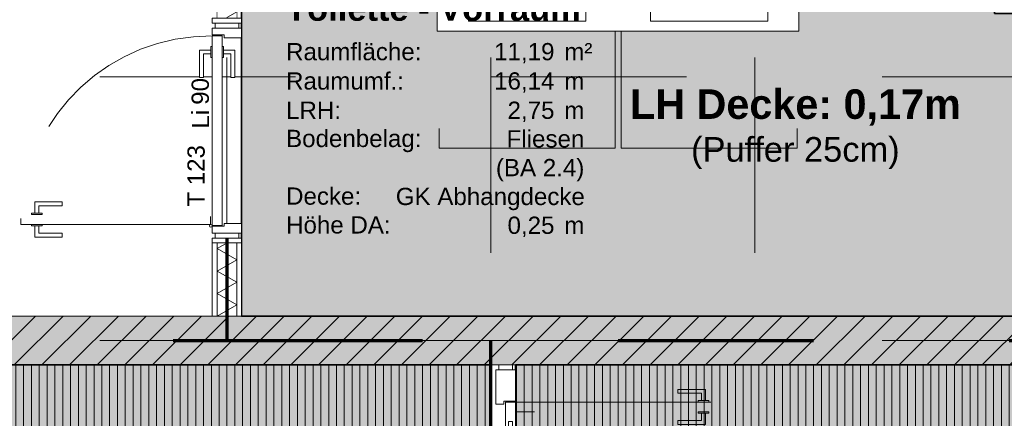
# Model space of a CAD drawing. Header units: metres. Extents: x -167 to 152, y -127 to 99.
# Tile 78 of 225: x -28.06 to -23.02, y -5.8 to -3.76. Entities that reach past the tile are written whole.
import ezdxf
from ezdxf.enums import TextEntityAlignment as Align

# ---------------------------------------------------------------- set-up
doc = ezdxf.new("R2010")
doc.units = ezdxf.units.M
for name, pattern in [('Achsen 01', [5.291531, 3.175, -1.058062, 0.352704, -0.705764]), ('gestrichelt - 01', [2, 1, -1]), ('ISO-07 Punktiert', [0.889, 0.127, -0.762]), ('Raster 01', [2, 1, -1]), ('VW-01 Strichlinie kurz', [2, 1, -1])]:
    doc.linetypes.add(name, pattern=pattern)
for name, color, linetype, lineweight, true_color in [('013_Beton und Stahlbetonarbeiten-000 Sichtbeton-341 tragende In', 5, 'Continuous', 5, 0x0000ff), ('031_Metallbauarbeiten-350 Lamellendecke DS', 7, 'Continuous', 35, 0x666666), ('039_Trockenbauarbeiten-340 Dämmung', 7, 'Continuous', 9, 0xc0c0c0), ('039_Trockenbauarbeiten-350 Deckenspiegel', 7, 'Continuous', 35, 0x008011), ('045_Sanitärausstattung-allg.', 9, 'Continuous', 9, 0x808080), ('AV1-Achsen', 1, 'Achsen 01', 18, 0xff0000), ('AV1-Raster', 7, 'Raster 01', 9, 0xa6a6a6), ('AV1-Stempel-Türnummern', 7, 'Continuous', 100, 0x02abea)]:
    doc.layers.add(name, color=color, linetype=linetype, lineweight=lineweight, true_color=true_color)
for name, color, linetype, lineweight in [('013_Beton und Stahlbetonarbeiten-000 Unterzüge', 7, 'ISO-07 Punktiert', 13), ('013_Beton und Stahlbetonarbeiten-340 Innenwände', 7, 'Continuous', 18), ('027_Tischlerarbeiten-340 Innentüren', 7, 'Continuous', 9), ('031_Metallbauarbeiten-340 Innentüren _ Elemente', 7, 'Continuous', 9), ('039_Trockenbauarbeiten-340 Gipskarton', 7, 'Continuous', 9), ('_1.35m (3D)', 7, 'Continuous', 9), ('_GRU (2D)', 7, 'Continuous', 9), ('_OG 1 (2D)', 7, 'Continuous', 9), ('_OG 1 - DS (2D)', 7, 'Continuous', 9), ('AV1-Brandschutzkonzept-Brandschutzkonzept', 7, 'Continuous', 5), ('AV1-Stempel-Raumstempel', 7, 'Continuous', 9), ('Keine', 7, 'Continuous', 9)]:
    doc.layers.add(name, color=color, linetype=linetype, lineweight=lineweight)
doc.styles.add('Arial', font='arial.ttf')
doc.styles.add('Arial (bold)', font='arialbd.ttf')
pattern_1 = [(90, (0, 0), (0.04, 0), [])]

# ---------------------------------------------------------------- blocks, each defined once
blk = doc.blocks.new('Group-2')
at = {"layer": 'AV1-Raster'}
for p, q in [((-27, -22.95), (-27, 1.35)), ((-25.65, -22.95), (-25.65, 1.35)), ((-24.3, -22.95), (-24.3, 1.35)), ((1.35, -4.05), (-40.5, -4.05)), ((1.35, -5.4), (-40.5, -5.4))]:
    blk.add_line(p, q, dxfattribs=at)
blk = doc.blocks.new('1.35m (3D)')
at = {"layer": 'AV1-Raster', "color": 7}
blk.add_blockref('Group-2', (0, 0), dxfattribs=at)
blk = doc.blocks.new('OG 1 - DS (2D)')
at = {"layer": '031_Metallbauarbeiten-350 Lamellendecke DS', "linetype": 'Continuous', "lineweight": 0, "transparency": 33554508}
blk.add_hatch(color=254, dxfattribs=at).paths.add_polyline_path([(-35.225, -5.525), (-25.65, -5.525), (-25.65, -7.837), (-35.225, -7.837)])
at = {"layer": '031_Metallbauarbeiten-350 Lamellendecke DS', "linetype": 'Continuous', "lineweight": 9, "transparency": 33554508}
h = blk.add_hatch(dxfattribs=at)
h.set_pattern_fill('Lamellendecke', color=252, style=0, pattern_type=2)
h.set_pattern_definition(pattern_1)
h.paths.add_polyline_path([(-35.225, -5.525), (-25.65, -5.525), (-25.65, -7.837), (-35.225, -7.837)])
at = {"layer": '031_Metallbauarbeiten-350 Lamellendecke DS', "linetype": 'Continuous', "lineweight": 0, "transparency": 33554508}
h = blk.add_hatch(color=254, dxfattribs=at)
h.paths.add_polyline_path([(-13.625, -7.975), (-13.625, -5.525), (-25.525, -5.525), (-25.525, -16.075), (-13.625, -16.075)])
h.paths.add_polyline_path([(-16.075, -13.625), (-23.075, -13.625), (-23.075, -7.975), (-16.075, -7.975)])
at = {"layer": '031_Metallbauarbeiten-350 Lamellendecke DS', "linetype": 'Continuous', "lineweight": 9, "transparency": 33554508}
h = blk.add_hatch(dxfattribs=at)
h.set_pattern_fill('Lamellendecke', color=252, style=0, pattern_type=2)
h.set_pattern_definition(pattern_1)
h.paths.add_polyline_path([(-13.625, -7.975), (-13.625, -5.525), (-25.525, -5.525), (-25.525, -16.075), (-13.625, -16.075)])
h.paths.add_polyline_path([(-16.075, -13.625), (-23.075, -13.625), (-23.075, -7.975), (-16.075, -7.975)])
at = {"layer": '039_Trockenbauarbeiten-350 Deckenspiegel', "linetype": 'Continuous', "lineweight": 0, "transparency": 33554483}
blk.add_hatch(color=106, dxfattribs=at).paths.add_polyline_path([(-26.925, -5.275), (-20.875, -5.275), (-20.875, -3.725), (-23.075, -3.725), (-23.075, -3.255), (-26.925, -3.255)])
at = {"layer": '031_Metallbauarbeiten-350 Lamellendecke DS', "flags": 128}
for points in [[(-35.225, -5.525), (-25.65, -5.525), (-25.65, -7.837), (-35.225, -7.837)], [(-13.625, -7.975), (-13.625, -5.525), (-25.525, -5.525), (-25.525, -16.075), (-13.625, -16.075)]]:
    blk.add_lwpolyline(points, close=True, dxfattribs=at)
at = {"layer": '039_Trockenbauarbeiten-350 Deckenspiegel', "flags": 128}
blk.add_lwpolyline([(-26.925, -5.275), (-20.875, -5.275), (-20.875, -3.725), (-23.075, -3.725), (-23.075, -3.255), (-26.925, -3.255)], close=True, dxfattribs=at)
at = {"layer": '039_Trockenbauarbeiten-350 Deckenspiegel', "insert": (-24.0935, -4.3179), "char_height": 0.151309, "attachment_point": 5, "line_spacing_factor": 0.969122, "style": 'Arial (bold)'}
blk.add_mtext('LH Decke: 0,17m\\P{\\fArial|b0|i0|c0|p0;\\H0.8333x;(Puffer 25cm)}', dxfattribs=at)
blk = doc.blocks.new('Group-69')
at = {"color": 255, "linetype": 'Continuous', "lineweight": 5}
blk.add_wipeout([(-5.275, 26.95), (-4.875, 26.95), (-4.875, 27.05), (-5.275, 27.05)], dxfattribs=at).dxf.layer = '039_Trockenbauarbeiten-340 Dämmung'
blk = doc.blocks.new('Group-70')
at = {"layer": '039_Trockenbauarbeiten-340 Dämmung', "transparency": 33554687, "flags": 128}
blk.add_lwpolyline([(-5.275, 27.05), (-5.2173, 26.95), (-5.1595, 27.05), (-5.1018, 26.95), (-5.0441, 27.05), (-4.9863, 26.95), (-4.9286, 27.05), (-4.875, 26.9572)], dxfattribs=at)
blk = doc.blocks.new('Group-71')
at = {"layer": '039_Trockenbauarbeiten-340 Dämmung'}
blk.add_blockref('Group-69', (0, 0), dxfattribs=at)
at = {"layer": '039_Trockenbauarbeiten-340 Dämmung', "transparency": 33554687}
blk.add_blockref('Group-70', (0, 0), dxfattribs=at)
blk = doc.blocks.new('Parametric Object-9')
at = {"layer": '039_Trockenbauarbeiten-340 Dämmung', "color": 7, "transparency": 33554687}
blk.add_blockref('Group-71', (0, 0), dxfattribs=at)
at = {"layer": '039_Trockenbauarbeiten-340 Dämmung', "color": 0, "flags": 1}
for tag in ['IFC_UUID', 'instanceID', 'prm0_name', 'prm0_type', 'prm0_value', 'prm1_name', 'prm1_type', 'prm1_value', 'prm2_name', 'prm2_type', 'prm2_value', 'prm3_name', 'prm3_type', 'prm3_value', 'prm4_name', 'prm4_type', 'prm4_value', 'prm5_name', 'prm5_type', 'prm5_value', 'prm6_name', 'prm6_type', 'prm6_value']:
    blk.add_attdef(tag, (-27.05, -5.275), '', height=0.00018, dxfattribs=at)
blk = doc.blocks.new('Group-168')
at = {"color": 255, "transparency": 33554559}
blk.add_wipeout([(-24.075, -3.815), (-25.925, -3.815), (-25.925, -3.265), (-24.075, -3.265)], dxfattribs=at).dxf.layer = '045_Sanitärausstattung-allg.'
at = {"layer": '045_Sanitärausstattung-allg.', "flags": 128}
for points in [[(-24.075, -3.815), (-25.925, -3.815), (-25.925, -3.265), (-24.075, -3.265)], [(-25.165, -3.765), (-25.765, -3.765), (-25.765, -3.365), (-25.165, -3.365)], [(-24.835, -3.765), (-24.835, -3.365), (-24.235, -3.365), (-24.235, -3.765)]]:
    blk.add_lwpolyline(points, close=True, dxfattribs=at)
at = {"layer": '045_Sanitärausstattung-allg.', "linetype": 'Raster 01', "flags": 128}
for points in [[(-25.015, -4.415), (-25.915, -4.415), (-25.915, -3.815), (-25.015, -3.815)], [(-24.985, -4.415), (-24.985, -3.815), (-24.085, -3.815), (-24.085, -4.415)]]:
    blk.add_lwpolyline(points, close=True, dxfattribs=at)
blk = doc.blocks.new('Group-247')
at = {"color": 255, "linetype": 'Continuous', "lineweight": 5}
blk.add_wipeout([(-3.775, 26.95), (-0.125, 26.95), (-0.125, 27.05), (-3.775, 27.05)], dxfattribs=at).dxf.layer = '039_Trockenbauarbeiten-340 Dämmung'
blk = doc.blocks.new('Group-248')
at = {"layer": '039_Trockenbauarbeiten-340 Dämmung', "transparency": 33554687, "flags": 128}
blk.add_lwpolyline([(-3.775, 27.05), (-3.7173, 26.95), (-3.6595, 27.05), (-3.6018, 26.95), (-3.5441, 27.05), (-3.4863, 26.95), (-3.4286, 27.05), (-3.3709, 26.95), (-3.3131, 27.05), (-3.2554, 26.95), (-3.1976, 27.05), (-3.1399, 26.95), (-3.0822, 27.05), (-3.0244, 26.95), (-2.9667, 27.05), (-2.909, 26.95), (-2.8512, 27.05), (-2.7935, 26.95), (-2.7358, 27.05), (-2.678, 26.95), (-2.6203, 27.05), (-2.5626, 26.95), (-2.5048, 27.05), (-2.4471, 26.95), (-2.3894, 27.05), (-2.3316, 26.95), (-2.2739, 27.05), (-2.2162, 26.95), (-2.1584, 27.05), (-2.1007, 26.95), (-2.0429, 27.05), (-1.9852, 26.95), (-1.9275, 27.05), (-1.8697, 26.95), (-1.812, 27.05), (-1.7543, 26.95), (-1.6965, 27.05), (-1.6388, 26.95), (-1.5811, 27.05), (-1.5233, 26.95), (-1.4656, 27.05), (-1.4079, 26.95), (-1.3501, 27.05), (-1.2924, 26.95), (-1.2347, 27.05), (-1.1769, 26.95), (-1.1192, 27.05), (-1.0615, 26.95), (-1.0037, 27.05), (-0.946, 26.95), (-0.8882, 27.05), (-0.8305, 26.95), (-0.7728, 27.05), (-0.715, 26.95), (-0.6573, 27.05), (-0.5996, 26.95), (-0.5418, 27.05), (-0.4841, 26.95), (-0.4264, 27.05), (-0.3686, 26.95), (-0.3109, 27.05), (-0.2532, 26.95), (-0.1954, 27.05), (-0.1377, 26.95), (-0.125, 26.972)], dxfattribs=at)
blk = doc.blocks.new('Group-249')
at = {"layer": '039_Trockenbauarbeiten-340 Dämmung'}
blk.add_blockref('Group-247', (0, 0), dxfattribs=at)
at = {"layer": '039_Trockenbauarbeiten-340 Dämmung', "transparency": 33554687}
blk.add_blockref('Group-248', (0, 0), dxfattribs=at)
blk = doc.blocks.new('Parametric Object-31')
at = {"layer": '039_Trockenbauarbeiten-340 Dämmung', "color": 7, "transparency": 33554687}
blk.add_blockref('Group-249', (0, 0), dxfattribs=at)
at = {"layer": '039_Trockenbauarbeiten-340 Dämmung', "color": 0, "flags": 1}
for tag in ['IFC_UUID', 'instanceID', 'prm0_name', 'prm0_type', 'prm0_value', 'prm1_name', 'prm1_type', 'prm1_value', 'prm2_name', 'prm2_type', 'prm2_value', 'prm3_name', 'prm3_type', 'prm3_value', 'prm4_name', 'prm4_type', 'prm4_value', 'prm5_name', 'prm5_type', 'prm5_value', 'prm6_name', 'prm6_type', 'prm6_value']:
    blk.add_attdef(tag, (-27.05, -3.775), '', height=0.00018, dxfattribs=at)
blk = doc.blocks.new('COE - Innentür 1.10 _ 0.15')
at = {"layer": '027_Tischlerarbeiten-340 Innentüren', "color": 253, "linetype": 'gestrichelt - 01', "lineweight": 9, "transparency": 33554687, "flags": 128}
for points in [[(0.9825, 1.0375), (0.9625, 1.0375), (0.9625, 1.075), (0.8425, 1.075), (0.8425, 1.095), (0.9825, 1.095)], [(0.085, 1.03), (1.055, 1.03), (1.055, 0.98), (0.085, 0.98)], [(0.945, 1.03), (0.945, 1.0375), (1, 1.0375), (1, 1.03)], [(0.9825, 0.9725), (0.9625, 0.9725), (0.9625, 0.935), (0.8425, 0.935), (0.8425, 0.915), (0.9825, 0.915)], [(0.945, 0.9725), (0.945, 0.98), (1, 0.98), (1, 0.9725)]]:
    blk.add_lwpolyline(points, close=True, dxfattribs=at)
at = {"layer": '027_Tischlerarbeiten-340 Innentüren', "color": 253, "linetype": 'gestrichelt - 01', "lineweight": 9, "transparency": 33554687}
blk.add_arc((0.0825, 1.0375), 0.9725, 269.5581, 356.6163, dxfattribs=at)
at = {"color": 255}
for points in [[(-0.06, 1.1), (0.06, 1.1), (0.06, 1.075), (-0.06, 1.075)], [(-0.06, 0.025), (0.06, 0.025), (0.06, 0), (-0.06, 0)]]:
    blk.add_wipeout(points, dxfattribs=at).dxf.layer = '027_Tischlerarbeiten-340 Innentüren'
at = {"layer": '027_Tischlerarbeiten-340 Innentüren', "flags": 128}
for points in [[(-0.06, 1.1), (0.06, 1.1), (0.06, 1.075), (-0.06, 1.075)], [(-0.06, 0.025), (0.06, 0.025), (0.06, 0), (-0.06, 0)]]:
    blk.add_lwpolyline(points, close=True, dxfattribs=at)
at = {"color": 255}
blk.add_wipeout([(0.075, 0.06), (0.015, 0.06), (0.015, 0.075), (-0.075, 0.075), (-0.075, 0.025), (0.075, 0.025)], dxfattribs=at).dxf.layer = '027_Tischlerarbeiten-340 Innentüren'
at = {"layer": '027_Tischlerarbeiten-340 Innentüren', "flags": 128}
blk.add_lwpolyline([(0.075, 0.06), (0.015, 0.06), (0.015, 0.075), (-0.075, 0.075), (-0.075, 0.025), (0.075, 0.025)], close=True, dxfattribs=at)
at = {"color": 255}
blk.add_wipeout([(0.075, 1.035), (0.075, 0.065), (0.025, 0.065), (0.025, 1.035)], dxfattribs=at).dxf.layer = '027_Tischlerarbeiten-340 Innentüren'
at = {"layer": '027_Tischlerarbeiten-340 Innentüren', "flags": 128}
blk.add_lwpolyline([(0.075, 1.035), (0.075, 0.065), (0.025, 0.065), (0.025, 1.035)], close=True, dxfattribs=at)
at = {"color": 255}
for points in [[(0.075, 1.04), (0.015, 1.04), (0.015, 1.025), (-0.075, 1.025), (-0.075, 1.075), (0.075, 1.075)], [(0.0175, 0.1375), (0.0175, 0.1575), (-0.02, 0.1575), (-0.02, 0.2775), (-0.04, 0.2775), (-0.04, 0.1375)], [(0.0825, 0.1375), (0.0825, 0.1575), (0.12, 0.1575), (0.12, 0.2775), (0.14, 0.2775), (0.14, 0.1375)]]:
    blk.add_wipeout(points, dxfattribs=at).dxf.layer = '027_Tischlerarbeiten-340 Innentüren'
at = {"layer": '027_Tischlerarbeiten-340 Innentüren', "flags": 128}
for points in [[(0.075, 1.04), (0.015, 1.04), (0.015, 1.025), (-0.075, 1.025), (-0.075, 1.075), (0.075, 1.075)], [(0.0175, 0.1375), (0.0175, 0.1575), (-0.02, 0.1575), (-0.02, 0.2775), (-0.04, 0.2775), (-0.04, 0.1375)], [(0.0825, 0.1375), (0.0825, 0.1575), (0.12, 0.1575), (0.12, 0.2775), (0.14, 0.2775), (0.14, 0.1375)]]:
    blk.add_lwpolyline(points, close=True, dxfattribs=at)
at = {"color": 255}
for points in [[(0.09, 1.0375), (0.0878, 1.0322), (0.0825, 1.03), (0.0772, 1.0322), (0.075, 1.0375), (0.0772, 1.0428), (0.0825, 1.045), (0.0878, 1.0428)], [(0.0175, 0.175), (0.025, 0.175), (0.025, 0.12), (0.0175, 0.12)], [(0.075, 0.175), (0.0825, 0.175), (0.0825, 0.12), (0.075, 0.12)]]:
    blk.add_wipeout(points, dxfattribs=at).dxf.layer = '027_Tischlerarbeiten-340 Innentüren'
at = {"layer": '027_Tischlerarbeiten-340 Innentüren', "flags": 128}
for points in [[(0.0175, 0.175), (0.025, 0.175), (0.025, 0.12), (0.0175, 0.12)], [(0.075, 0.175), (0.0825, 0.175), (0.0825, 0.12), (0.075, 0.12)]]:
    blk.add_lwpolyline(points, close=True, dxfattribs=at)
at = {"layer": '027_Tischlerarbeiten-340 Innentüren'}
blk.add_circle((0.0825, 1.0375), 0.0075, dxfattribs=at)
blk = doc.blocks.new('Türnummer 2 - Innentür')
at = {"layer": '031_Metallbauarbeiten-340 Innentüren _ Elemente', "char_height": 0.08826, "attachment_point": 8, "line_spacing_factor": 0.965511, "style": 'Arial'}
for s, insert in [('Li', (0, -0.0671)), ('90', (0.1423, -0.0671))]:
    blk.add_mtext(s, dxfattribs=dict(at, insert=insert))
at = {"layer": '031_Metallbauarbeiten-340 Innentüren _ Elemente', "style": 'Arial'}
blk.add_attdef('Türnummer', text='', height=0.0883, dxfattribs=at).set_placement((-0.2903, -0.071), align=Align.BOTTOM_CENTER)
at = {"layer": '031_Metallbauarbeiten-340 Innentüren _ Elemente', "color": 7, "transparency": 33554687, "style": 'Arial'}
blk.add_attdef('Schallschutzklasse', text='', height=0.0883, dxfattribs=at).set_placement((-0.1763, -0.2296), align=Align.BOTTOM_CENTER)
at = {"layer": 'Keine', "color": 0, "flags": 1}
for tag, p in [('Lichte_Breite', (-0.4481, -0.3885)), ('Panikfunktion', (-0.4481, -0.5473)), ('AT-Nr.', (-0.4481, -0.7062))]:
    blk.add_attdef(tag, p, '', height=0.0883, dxfattribs=at)
blk = doc.blocks.new('Raumstempel - Symbol - 1 (2D)')
at = {"layer": 'AV1-Stempel-Raumstempel', "attachment_point": 1, "line_spacing_factor": 0.967919, "style": 'Arial'}
for s, insert, char_height in [('m²', (1.6225, -0.6736), 0.08826), ('Raumfläche:', (0.2, -0.6736), 0.088263), ('Raumumf.:', (0.2, -0.8236), 0.08826), ('m', (1.6225, -0.8236), 0.0883), ('LRH:', (0.2, -0.9736), 0.08826), ('m', (1.6225, -0.9736), 0.0883), ('Bodenbelag:', (0.2, -1.118), 0.088263), ('Decke:', (0.2, -1.4131), 0.08826), ('Höhe DA:', (0.2, -1.5607), 0.08826), ('m', (1.6225, -1.5625), 0.0883)]:
    blk.add_mtext(s, dxfattribs=dict(at, insert=insert, char_height=char_height))
at = {"layer": 'AV1-Stempel-Raumstempel'}
for tag, style, p in [('Raumnummer', 'Arial', (0.2, -0.2337)), ('Raumname', 'Arial (bold)', (0.2, -0.4337))]:
    blk.add_attdef(tag, text='', height=0.1261, dxfattribs=dict(at, style=style)).set_placement(p, align=Align.TOP_LEFT)
at = {"layer": 'AV1-Stempel-Raumstempel', "style": 'Arial'}
for tag, p in [('Raumfläche', (1.5725, -0.6736)), ('Raumumfang', (1.5725, -0.8236)), ('LRH', (1.5725, -0.9736)), ('Bodenbelag', (1.7253, -1.1199)), ('Bodendetail', (1.7253, -1.2674)), ('Decke', (1.7278, -1.415)), ('Höhe_DA', (1.5725, -1.5625))]:
    blk.add_attdef(tag, text='', height=0.0883, dxfattribs=at).set_placement(p, align=Align.TOP_RIGHT)
blk = doc.blocks.new('Group-677')
at = {"layer": '031_Metallbauarbeiten-340 Innentüren _ Elemente', "color": 253, "linetype": 'gestrichelt - 01', "lineweight": 9, "flags": 128}
for points in [[(-24.5537, -5.7075), (-24.5737, -5.7075), (-24.5737, -5.67), (-24.6937, -5.67), (-24.6937, -5.65), (-24.5537, -5.65)], [(-25.525, -5.715), (-24.5012, -5.715), (-24.5012, -5.765), (-25.525, -5.765)], [(-24.5912, -5.7075), (-24.5362, -5.7075), (-24.5362, -5.715), (-24.5912, -5.715)], [(-24.5537, -5.7725), (-24.5737, -5.7725), (-24.5737, -5.81), (-24.6937, -5.81), (-24.6937, -5.83), (-24.5537, -5.83)], [(-24.5912, -5.765), (-24.5362, -5.765), (-24.5362, -5.7725), (-24.5912, -5.7725)]]:
    blk.add_lwpolyline(points, close=True, dxfattribs=at)
at = {"layer": '031_Metallbauarbeiten-340 Innentüren _ Elemente', "color": 253, "linetype": 'gestrichelt - 01', "lineweight": 9}
blk.add_arc((-25.525, -5.715), 1.025, 270, 357.2053, dxfattribs=at)
at = {"color": 255}
for points in [[(-25.61, -5.525), (-25.54, -5.525), (-25.54, -5.55), (-25.61, -5.55)], [(-25.575, -6.815), (-25.525, -6.815), (-25.525, -7.85), (-25.575, -7.85)]]:
    blk.add_wipeout(points, dxfattribs=at).dxf.layer = '031_Metallbauarbeiten-340 Innentüren _ Elemente'
at = {"layer": '031_Metallbauarbeiten-340 Innentüren _ Elemente', "flags": 128}
blk.add_lwpolyline([(-25.61, -5.525), (-25.54, -5.525), (-25.54, -5.55), (-25.61, -5.55)], close=True, dxfattribs=at)
at = {"layer": '031_Metallbauarbeiten-340 Innentüren _ Elemente', "color": 253, "flags": 128}
blk.add_lwpolyline([(-25.575, -6.815), (-25.525, -6.815), (-25.525, -7.85), (-25.575, -7.85)], close=True, dxfattribs=at)
at = {"color": 255}
blk.add_wipeout([(-25.575, -5.815), (-25.525, -5.815), (-25.525, -6.64), (-25.575, -6.64)], dxfattribs=at).dxf.layer = '031_Metallbauarbeiten-340 Innentüren _ Elemente'
at = {"layer": '031_Metallbauarbeiten-340 Innentüren _ Elemente', "color": 253, "flags": 128}
blk.add_lwpolyline([(-25.575, -5.815), (-25.525, -5.815), (-25.525, -6.64), (-25.575, -6.64)], close=True, dxfattribs=at)
at = {"color": 255}
blk.add_wipeout([(-25.585, -5.71), (-25.525, -5.71), (-25.525, -5.55), (-25.625, -5.55), (-25.625, -5.725), (-25.585, -5.725)], dxfattribs=at).dxf.layer = '031_Metallbauarbeiten-340 Innentüren _ Elemente'
at = {"layer": '031_Metallbauarbeiten-340 Innentüren _ Elemente', "flags": 128}
blk.add_lwpolyline([(-25.585, -5.71), (-25.525, -5.71), (-25.525, -5.55), (-25.625, -5.55), (-25.625, -5.725), (-25.585, -5.725)], close=True, dxfattribs=at)
at = {"color": 255}
for points in [[(-25.5825, -6.6875), (-25.5825, -6.6675), (-25.62, -6.6675), (-25.62, -6.5475), (-25.64, -6.5475), (-25.64, -6.6875)], [(-25.5175, -6.6875), (-25.5175, -6.6675), (-25.48, -6.6675), (-25.48, -6.5475), (-25.46, -6.5475), (-25.46, -6.6875)]]:
    blk.add_wipeout(points, dxfattribs=at).dxf.layer = '031_Metallbauarbeiten-340 Innentüren _ Elemente'
at = {"layer": '031_Metallbauarbeiten-340 Innentüren _ Elemente', "flags": 128}
for points in [[(-25.5825, -6.6875), (-25.5825, -6.6675), (-25.62, -6.6675), (-25.62, -6.5475), (-25.64, -6.5475), (-25.64, -6.6875)], [(-25.5175, -6.6875), (-25.5175, -6.6675), (-25.48, -6.6675), (-25.48, -6.5475), (-25.46, -6.5475), (-25.46, -6.6875)]]:
    blk.add_lwpolyline(points, close=True, dxfattribs=at)
at = {"color": 255}
for points in [[(-25.5825, -6.65), (-25.575, -6.65), (-25.575, -6.705), (-25.5825, -6.705)], [(-25.525, -6.65), (-25.5175, -6.65), (-25.5175, -6.705), (-25.525, -6.705)]]:
    blk.add_wipeout(points, dxfattribs=at).dxf.layer = '031_Metallbauarbeiten-340 Innentüren _ Elemente'
at = {"layer": '031_Metallbauarbeiten-340 Innentüren _ Elemente', "flags": 128}
for points in [[(-25.5825, -6.65), (-25.575, -6.65), (-25.575, -6.705), (-25.5825, -6.705)], [(-25.525, -6.65), (-25.5175, -6.65), (-25.5175, -6.705), (-25.525, -6.705)]]:
    blk.add_lwpolyline(points, close=True, dxfattribs=at)
at = {"color": 255}
blk.add_wipeout([(-25.525, -6.74), (-25.575, -6.74), (-25.575, -6.615), (-25.56, -6.615), (-25.56, -6.64), (-25.54, -6.64), (-25.54, -6.615), (-25.525, -6.615)], dxfattribs=at).dxf.layer = '031_Metallbauarbeiten-340 Innentüren _ Elemente'
at = {"layer": '031_Metallbauarbeiten-340 Innentüren _ Elemente', "flags": 128}
blk.add_lwpolyline([(-25.525, -6.74), (-25.575, -6.74), (-25.575, -6.615), (-25.56, -6.615), (-25.56, -6.64), (-25.54, -6.64), (-25.54, -6.615), (-25.525, -6.615)], close=True, dxfattribs=at)
at = {"color": 255}
for points in [[(-25.56, -5.815), (-25.54, -5.815), (-25.54, -6.64), (-25.56, -6.64)], [(-25.56, -6.815), (-25.54, -6.815), (-25.54, -6.83), (-25.525, -6.83), (-25.525, -6.745), (-25.585, -6.745), (-25.585, -6.73), (-25.625, -6.73), (-25.625, -6.83), (-25.56, -6.83)]]:
    blk.add_wipeout(points, dxfattribs=at).dxf.layer = '031_Metallbauarbeiten-340 Innentüren _ Elemente'
at = {"layer": '031_Metallbauarbeiten-340 Innentüren _ Elemente', "flags": 128}
for points in [[(-25.56, -5.815), (-25.54, -5.815), (-25.54, -6.64), (-25.56, -6.64)], [(-25.56, -6.815), (-25.54, -6.815), (-25.54, -6.83), (-25.525, -6.83), (-25.525, -6.745), (-25.585, -6.745), (-25.585, -6.73), (-25.625, -6.73), (-25.625, -6.83), (-25.56, -6.83)]]:
    blk.add_lwpolyline(points, close=True, dxfattribs=at)
at = {"color": 255}
for points in [[(-25.525, -5.715), (-25.575, -5.715), (-25.575, -5.84), (-25.56, -5.84), (-25.56, -5.815), (-25.54, -5.815), (-25.54, -5.84), (-25.525, -5.84)], [(-25.56, -6.815), (-25.54, -6.815), (-25.54, -7.865), (-25.56, -7.865)]]:
    blk.add_wipeout(points, dxfattribs=at).dxf.layer = '031_Metallbauarbeiten-340 Innentüren _ Elemente'
at = {"layer": '031_Metallbauarbeiten-340 Innentüren _ Elemente', "flags": 128}
for points in [[(-25.525, -5.715), (-25.575, -5.715), (-25.575, -5.84), (-25.56, -5.84), (-25.56, -5.815), (-25.54, -5.815), (-25.54, -5.84), (-25.525, -5.84)], [(-25.56, -6.815), (-25.54, -6.815), (-25.54, -7.865), (-25.56, -7.865)]]:
    blk.add_lwpolyline(points, close=True, dxfattribs=at)
at = {"color": 255}
blk.add_wipeout([(-25.525, -7.95), (-25.525, -7.775), (-25.54, -7.775), (-25.54, -7.79), (-25.56, -7.79), (-25.56, -7.775), (-25.625, -7.775), (-25.625, -7.95)], dxfattribs=at).dxf.layer = '031_Metallbauarbeiten-340 Innentüren _ Elemente'
at = {"layer": '031_Metallbauarbeiten-340 Innentüren _ Elemente', "flags": 128}
blk.add_lwpolyline([(-25.525, -7.95), (-25.525, -7.775), (-25.54, -7.775), (-25.54, -7.79), (-25.56, -7.79), (-25.56, -7.775), (-25.625, -7.775), (-25.625, -7.95)], close=True, dxfattribs=at)
at = {"color": 255}
blk.add_wipeout([(-25.61, -7.95), (-25.54, -7.95), (-25.54, -7.975), (-25.61, -7.975)], dxfattribs=at).dxf.layer = '031_Metallbauarbeiten-340 Innentüren _ Elemente'
at = {"layer": '031_Metallbauarbeiten-340 Innentüren _ Elemente', "flags": 128}
blk.add_lwpolyline([(-25.61, -7.95), (-25.54, -7.95), (-25.54, -7.975), (-25.61, -7.975)], close=True, dxfattribs=at)
blk = doc.blocks.new('OG 1 (2D)')
at = {"layer": '013_Beton und Stahlbetonarbeiten-000 Sichtbeton-341 tragende In', "linetype": 'Continuous', "lineweight": 0}
blk.add_hatch(color=30, dxfattribs=at).paths.add_polyline_path([(-22.875, -5.475), (-36.325, -5.475), (-36.325, -5.525), (-22.825, -5.525)])
at = {"layer": '013_Beton und Stahlbetonarbeiten-000 Unterzüge', "linetype": 'VW-01 Strichlinie kurz'}
blk.add_line((-25.525, -16.075), (-25.525, -5.525), dxfattribs=at)
at = {"layer": 'AV1-Brandschutzkonzept-Brandschutzkonzept', "color": 220, "linetype": 'gestrichelt - 01', "lineweight": 70, "true_color": 0xff00bc, "transparency": 33554687}
blk.add_line((-39.275, -5.4), (-27, -5.4), dxfattribs=at)
at = {"layer": 'AV1-Brandschutzkonzept-Brandschutzkonzept', "color": 40, "linetype": 'gestrichelt - 01', "lineweight": 70, "true_color": 0xffc000, "transparency": 33554687}
blk.add_line((-27, -5.4), (-22.825, -5.4), dxfattribs=at)
at = {"layer": '045_Sanitärausstattung-allg.', "color": 7}
blk.add_blockref('Group-168', (0, 0), dxfattribs=at)
at = {"color": 255}
for points in [[(-27.05, -3.775), (-27.05, -0.125), (-26.95, -0.125), (-26.95, -3.775)], [(-27.05, -4.875), (-27.05, -5.275), (-26.95, -5.275), (-26.95, -4.875)]]:
    blk.add_wipeout(points, dxfattribs=at).dxf.layer = '039_Trockenbauarbeiten-340 Dämmung'
at = {"layer": '039_Trockenbauarbeiten-340 Dämmung', "flags": 128}
for points in [[(-27.05, -3.775), (-27.05, -0.125), (-26.95, -0.125), (-26.95, -3.775)], [(-27.05, -4.875), (-27.05, -5.275), (-26.95, -5.275), (-26.95, -4.875)]]:
    blk.add_lwpolyline(points, close=True, dxfattribs=at)
at = {"layer": 'AV1-Stempel-Raumstempel'}
blk.add_blockref('Raumstempel - Symbol - 1 (2D)', (-26.8978, -3.2029), dxfattribs=at).add_auto_attribs({'Raumname': 'Toilette - Vorraum', 'Raumnummer': '120', 'Bodendetail': '(BA 2.4)', 'Raumfläche': '11,19', 'LRH': '2,75', 'Raumumfang': '16,14', 'Höhe_DA': '0,25', 'Decke': 'GK Abhangdecke', 'Bodenbelag': 'Fliesen'})
at = {"layer": '039_Trockenbauarbeiten-340 Dämmung', "rotation": 90}
for name in ['Parametric Object-31', 'Parametric Object-9']:
    blk.add_blockref(name, (0, 0), dxfattribs=at)
at = {"layer": '013_Beton und Stahlbetonarbeiten-340 Innenwände', "linetype": 'Continuous', "lineweight": 0, "true_color": 0xc0c0c0}
blk.add_hatch(color=9, dxfattribs=at).paths.add_polyline_path([(-36.325, -5.275), (-36.325, -5.525), (-22.825, -5.525), (-22.825, -5.275)])
at = {"layer": '013_Beton und Stahlbetonarbeiten-340 Innenwände', "linetype": 'Continuous', "lineweight": 13}
h = blk.add_hatch(dxfattribs=at)
h.set_pattern_fill('Stahlbeton', color=251, style=0, pattern_type=2)
h.set_pattern_definition([(45, (0, 0), (0.07071068, -0.07071068), [0.025, -0.025])])
h.paths.add_polyline_path([(-36.325, -5.275), (-36.325, -5.525), (-22.825, -5.525), (-22.825, -5.275)])
h = blk.add_hatch(dxfattribs=at)
h.set_pattern_fill('Stahlbeton-1', color=251, style=0, pattern_type=2)
h.set_pattern_definition([(-135, (0.03106, -0.03313), (0.07071068, -0.07071068), [])])
h.paths.add_polyline_path([(-36.325, -5.275), (-36.325, -5.525), (-22.825, -5.525), (-22.825, -5.275)])
at = {"layer": '013_Beton und Stahlbetonarbeiten-340 Innenwände', "flags": 128}
blk.add_lwpolyline([(-36.325, -5.275), (-36.325, -5.525), (-22.825, -5.525), (-22.825, -5.275)], close=True, dxfattribs=at)
at = {"layer": '031_Metallbauarbeiten-340 Innentüren _ Elemente', "color": 7}
blk.add_blockref('Group-677', (0, 0), dxfattribs=at)
at = {"color": 255}
for points in [[(-27.05, -5.275), (-27.05, -4.9), (-27.075, -4.9), (-27.075, -5.275)], [(-26.95, -4.9), (-26.95, -5.275), (-26.925, -5.275), (-26.925, -4.9)]]:
    blk.add_wipeout(points, dxfattribs=at).dxf.layer = '039_Trockenbauarbeiten-340 Gipskarton'
at = {"layer": '039_Trockenbauarbeiten-340 Gipskarton', "flags": 128}
for points in [[(-27.05, -5.275), (-27.05, -4.9), (-27.075, -4.9), (-27.075, -5.275)], [(-26.95, -4.9), (-26.95, -5.275), (-26.925, -5.275), (-26.925, -4.9)]]:
    blk.add_lwpolyline(points, close=True, dxfattribs=at)
at = {"layer": 'AV1-Brandschutzkonzept-Brandschutzkonzept', "color": 40, "linetype": 'gestrichelt - 01', "lineweight": 70, "true_color": 0xffc000, "transparency": 33554687}
blk.add_line((-25.65, -16.15), (-25.65, -5.4), dxfattribs=at)
at = {"layer": '027_Tischlerarbeiten-340 Innentüren', "color": 7, "rotation": 180}
blk.add_blockref('COE - Innentür 1.10 _ 0.15', (-27, -3.775), dxfattribs=at)
at = {"layer": 'AV1-Stempel-Türnummern', "color": 7}
ref = blk.add_blockref('Türnummer 2 - Innentür', (-27.1585, -4.2664), dxfattribs=dict(at, rotation=90))
ref.add_attrib('Türnummer', 'T 123', dxfattribs={"layer": '031_Metallbauarbeiten-340 Innentüren _ Elemente', "height": 0.08826, "rotation": 90, "style": 'Arial'}).set_placement((-27.0875, -4.5567), align=Align.BOTTOM_CENTER)
at = {"color": 255}
for points in [[(-26.925, -3.75), (-27.075, -3.75), (-27.075, -3.775), (-26.925, -3.775)], [(-26.925, -4.875), (-27.075, -4.875), (-27.075, -4.9), (-26.925, -4.9)]]:
    blk.add_wipeout(points, dxfattribs=at).dxf.layer = '039_Trockenbauarbeiten-340 Gipskarton'
at = {"layer": '039_Trockenbauarbeiten-340 Gipskarton', "flags": 128}
for points in [[(-26.925, -3.75), (-27.075, -3.75), (-27.075, -3.775), (-26.925, -3.775)], [(-26.925, -4.875), (-27.075, -4.875), (-27.075, -4.9), (-26.925, -4.9)]]:
    blk.add_lwpolyline(points, close=True, dxfattribs=at)
at = {"layer": 'AV1-Brandschutzkonzept-Brandschutzkonzept', "color": 220, "linetype": 'gestrichelt - 01', "lineweight": 70, "true_color": 0xff00bc, "transparency": 33554687}
for p, q in [((-27, -0.125), (-27, -3.775)), ((-27, -4.875), (-27, -5.4))]:
    blk.add_line(p, q, dxfattribs=at)
blk = doc.blocks.new('Group-756')
at = {"layer": 'AV1-Achsen'}
blk.add_line((-43.35, -5.4), (4.2, -5.4), dxfattribs=at)
blk = doc.blocks.new('GRU (2D)')
at = {"layer": 'AV1-Achsen', "color": 7}
blk.add_blockref('Group-756', (0, 0), dxfattribs=at)

msp = doc.modelspace()

# ---------------------------------------------------------------- block references
at = {"layer": '_1.35m (3D)'}
msp.add_blockref('1.35m (3D)', (0, 0), dxfattribs=at)

# ---------------------------------------------------------------- next in the draw order: block references
at = {"layer": '_OG 1 - DS (2D)'}
msp.add_blockref('OG 1 - DS (2D)', (0, 0), dxfattribs=at)

# ---------------------------------------------------------------- next in the draw order: block references
at = {"layer": '_OG 1 (2D)'}
msp.add_blockref('OG 1 (2D)', (0, 0), dxfattribs=at)

# ---------------------------------------------------------------- next in the draw order: block references
at = {"layer": '_GRU (2D)'}
msp.add_blockref('GRU (2D)', (0, 0), dxfattribs=at)

doc.saveas('drawing.dxf')
